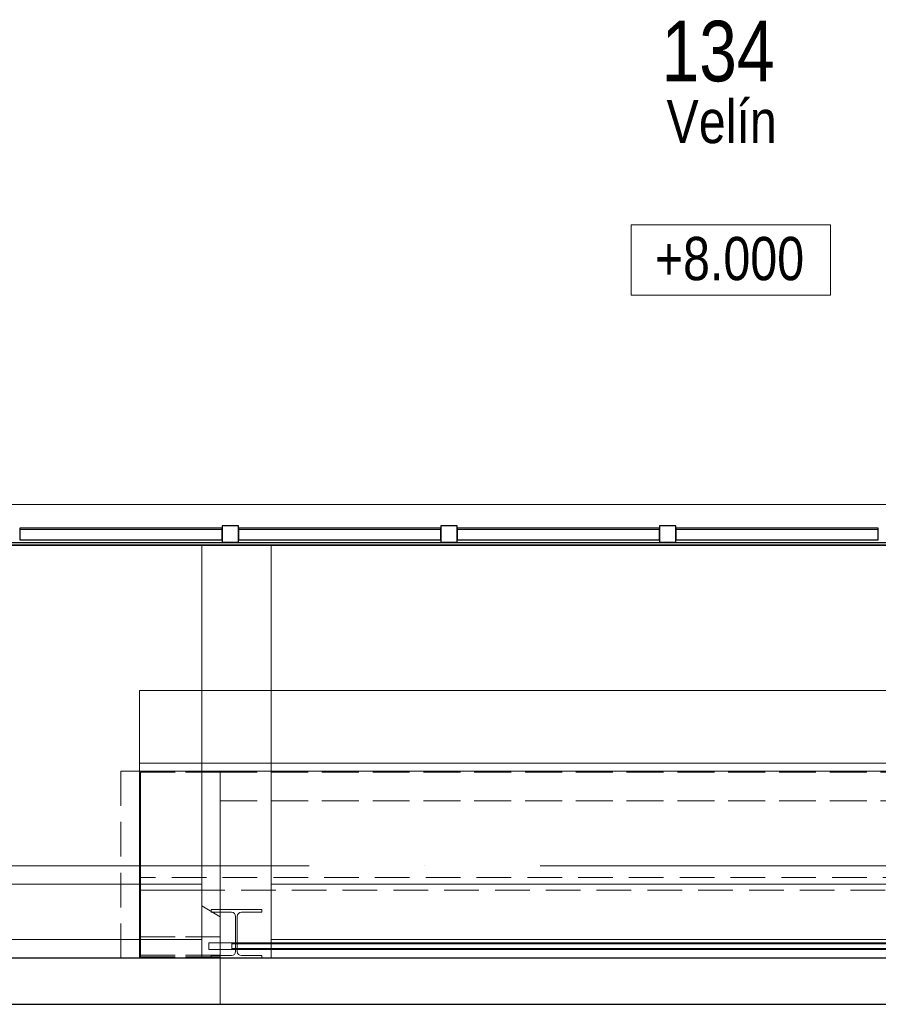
# Model space of a CAD drawing. Header units: millimetres. Extents: x -34728 to 839610, y -480656 to 464976.
# Tile 47 of 69: x 243512 to 247230, y 9722 to 13988. Entities that reach past the tile are written whole.
import ezdxf

# ---------------------------------------------------------------- set-up
doc = ezdxf.new("R2010")
doc.units = ezdxf.units.MM
for name, pattern in [('Skryté 1_5', [220, 150, -70]), ('ČERCHOVANÁ', [25.4, 12.7, -6.35, 0, -6.35]), ('Čerchovaná 20mm', [3000, 2000, -500, 0, -500])]:
    doc.linetypes.add(name, pattern=pattern)
doc.layers.get('0').update_dxf_attribs({"color": 9})
for name, color, linetype, lineweight in [('11542_003_OK-HALA_TaO-1_ET_R01_AciS_2025-04-14_sloupy_dwg', 9, 'Continuous', 9), ('CA_KOTY', 9, 'Continuous', 9), ('CA_NEVHRA', 9, 'Skryté 1_5', 9), ('CA_OPLASTE18', 8, 'Continuous', 13), ('CA_OSY', 9, 'ČERCHOVANÁ', 9), ('CA_PODLAHA25', 9, 'Continuous', 13), ('CA_POHHRA25', 9, 'Continuous', 13), ('CA_REZY', 9, 'Continuous', 25), ('CA_TEXT25', 9, 'Continuous', 9), ('SS_HALA_TaO-KCE_VELINU-PODLAH_NOSNIK', 9, 'Continuous', 9), ('SS_HALA_TaO-KCE_VELINU-PRUVLAK', 9, 'Continuous', 9)]:
    doc.layers.add(name, color=color, linetype=linetype, lineweight=lineweight)
doc.styles.add('Arial_2', font='arial.ttf', dxfattribs={"width": 0.8, "height": 200})
doc.styles.add('Arial_4', font='arial.ttf', dxfattribs={"width": 0.8, "height": 350})

# ---------------------------------------------------------------- blocks, each defined once
blk = doc.blocks.new('Systémový panel - Panel prosklený_ 50mm-2432619-PŮDORYS _8_000 _ vestavek V7')
at = {"layer": 'CA_OPLASTE18', "lineweight": 25}
for p, q in [((438.6, -10), (-438.6, -10)), ((-438.6, -10), (-438.6, -60)), ((438.6, -60), (438.6, -10)), ((-438.6, -60), (438.6, -60))]:
    blk.add_line(p, q, dxfattribs=at)
blk = doc.blocks.new('Obdélníková příčel - 70_70mm-2432617-PŮDORYS _8_000 _ vestavek V7')
at = {"layer": 'CA_POHHRA25'}
for p, q in [((163989.9, 9207.4), (164867, 9207.4)), ((164867, 9137.4), (163989.9, 9137.4))]:
    blk.add_line(p, q, dxfattribs=at)
blk = doc.blocks.new('Obdélníková příčel - 70_70mm-2432564-PŮDORYS _8_000 _ vestavek V7')
at = {"layer": 'CA_POHHRA25', "lineweight": 25}
for p, q in [((-35, 0), (-35, 70)), ((-35, 70), (35, 70)), ((35, 70), (35, 0)), ((35, 0), (-35, 0))]:
    blk.add_line(p, q, dxfattribs=at)
blk = doc.blocks.new('Doors_Industrial_Efaflex_High-speed-spiral-door-SST-S-Classic-238R14_A12rfa - Installation Round-1439951-PŮDORYS _8_000 _ vestavek V7')
at = {"layer": 'CA_NEVHRA'}
for p, q in [((2940, 1260), (-2850, 1260)), ((-2850, 1260), (-2850, 100)), ((-2850, 100), (-2850, 1260)), ((-2850, 1260), (2940, 1260)), ((2940, 1260), (-2850, 1260)), ((-2850, 1260), (-2850, 910)), ((-2850, 910), (-2850, 1260)), ((-2850, 1260), (2940, 1260)), ((-2850, 945), (-2850, 910)), ((-2850, 910), (-2850, 945)), ((2940, 945), (-2850, 945)), ((-2850, 945), (2940, 945)), ((-2930, 910), (-2930, 100)), ((-2850, 910), (-2930, 910)), ((-2930, 910), (-2850, 910)), ((-2930, 100), (-2930, 910)), ((-2850, 910), (2940, 910)), ((2940, 910), (-2850, 910)), ((-2850, 100), (-2850, 910)), ((-2850, 910), (-2850, 100)), ((-2850, 910), (-2850, 100)), ((-2850, 100), (-2850, 910)), ((-2850, 910), (-2500, 910)), ((-2500, 910), (-2850, 910)), ((-2850, 910), (-2850, 100)), ((-2850, 100), (-2850, 910)), ((-2850, 910), (-2500, 910)), ((-2500, 910), (-2850, 910)), ((-2850, 395), (-2850, 910)), ((-2850, 910), (-2850, 450)), ((-2850, 910), (2940, 910)), ((-2850, 910), (2940, 910)), ((-2850, 910), (2940, 910)), ((-2850, 910), (2940, 910)), ((-2850, 910), (-2850, 100)), ((-2850, 100), (-2850, 910)), ((2940, 910), (-2850, 910)), ((-2850, 910), (2940, 910)), ((-2845, 905), (-2845, 105)), ((-2845, 192.4), (-2845, 905)), ((-2500, 905), (-2845, 905)), ((-2845, 905), (-2500, 905)), ((-2845, 192.4), (-2845, 905)), ((-2845, 905), (-2845, 105)), ((-2845, 905), (-2500, 905)), ((-2845, 905), (-2500, 905)), ((-2500, 910), (-2500, 100)), ((-2500, 192.4), (-2500, 910)), ((-2500, 782.2), (-2500, 910)), ((-2500, 910), (-2500, 905)), ((-2500, 905), (-2500, 910)), ((-2500, 910), (-2500, 782.2)), ((-2500, 910), (2500, 910)), ((-2500, 910), (2500, 910)), ((-2500, 910), (2500, 910)), ((-2500, 910), (2500, 910)), ((-2500, 910), (-2500, 100)), ((-2500, 192.4), (-2500, 910)), ((-2500, 105), (-2500, 905)), ((-2500, 905), (-2500, 192.4)), ((-2500, 905), (-2500, 782.2)), ((-2500, 782.2), (-2500, 905)), ((-2500, 905), (2500, 905)), ((2500, 905), (-2500, 905)), ((2500, 905), (-2500, 905)), ((-2500, 905), (2500, 905)), ((-2500, 105), (-2500, 905)), ((-2500, 905), (-2500, 192.4)), ((2500, 782.2), (-2500, 782.2)), ((-2500, 782.2), (2500, 782.2)), ((-2500, 782.2), (2500, 782.2)), ((-2500, 782.2), (2500, 782.2)), ((-2850, 450), (-2850, 395)), ((2940, 450), (-2850, 450)), ((-2850, 395), (2940, 395)), ((-2580, 395), (-2850, 395)), ((-2850, 395), (-2850, 100)), ((-2850, 100), (-2850, 395)), ((-2850, 395), (-2580, 395)), ((-2580, 326.6), (-2580, 395)), ((-2580, 395), (-2580, 326.6)), ((-2500, 279.6), (-2580, 326.6)), ((-2580, 326.6), (-2500, 279.6)), ((-2500, 100), (-2500, 279.6)), ((-2500, 279.6), (-2500, 100)), ((-2500, 192.4), (-2845, 192.4)), ((-2845, 192.4), (-2845, 113)), ((-2845, 192.4), (-2500, 192.4)), ((-2500, 192.4), (-2845, 192.4)), ((-2845, 192.4), (-2845, 113)), ((-2845, 192.4), (-2500, 192.4)), ((-2500, 167), (-2550, 167)), ((-2550, 167), (-2500, 167)), ((-2550, 167), (-2550, 137)), ((-2550, 167), (-2550, 137)), ((-2500, 167), (-2550, 167)), ((-2550, 167), (-2500, 167)), ((-2550, 167), (-2550, 137)), ((-2550, 167), (-2550, 137)), ((-2500, 167), (-2550, 167)), ((-2550, 167), (-2500, 167)), ((-2550, 167), (-2550, 137)), ((-2550, 167), (-2550, 137)), ((-2500, 167), (-2550, 167)), ((-2550, 167), (-2500, 167)), ((-2550, 167), (-2550, 137)), ((-2550, 167), (-2550, 137)), ((-2500, 167), (-2550, 167)), ((-2550, 167), (-2500, 167)), ((-2550, 167), (-2550, 137)), ((-2550, 167), (-2550, 137)), ((-2500, 167), (-2550, 167)), ((-2550, 167), (-2500, 167)), ((-2550, 167), (-2550, 137)), ((-2550, 167), (-2550, 137)), ((-2500, 167), (-2550, 167)), ((-2550, 167), (-2500, 167)), ((-2550, 167), (-2550, 137)), ((-2550, 167), (-2550, 137)), ((-2500, 167), (-2550, 167)), ((-2550, 167), (-2500, 167)), ((-2550, 167), (-2550, 137)), ((-2550, 167), (-2550, 137)), ((-2500, 167), (-2550, 167)), ((-2550, 167), (-2500, 167)), ((-2550, 167), (-2550, 137)), ((-2550, 167), (-2550, 137)), ((-2500, 167), (-2550, 167)), ((-2550, 167), (-2500, 167)), ((-2550, 167), (-2550, 137)), ((-2550, 167), (-2550, 137)), ((-2500, 167), (-2550, 167)), ((-2550, 167), (-2500, 167)), ((-2550, 167), (-2550, 137)), ((-2550, 167), (-2550, 137)), ((-2500, 167), (-2550, 167)), ((-2550, 167), (-2500, 167)), ((-2550, 167), (-2550, 137)), ((-2550, 167), (-2550, 137)), ((-2500, 167), (-2550, 167)), ((-2550, 167), (-2500, 167)), ((-2550, 167), (-2550, 137)), ((-2550, 167), (-2550, 137)), ((-2500, 167), (-2550, 167)), ((-2550, 167), (-2500, 167)), ((-2550, 167), (-2550, 137)), ((-2550, 167), (-2550, 137)), ((-2500, 167), (-2550, 167)), ((-2550, 167), (-2500, 167)), ((-2550, 167), (-2550, 137)), ((-2550, 167), (-2550, 137)), ((-2500, 167), (-2550, 167)), ((-2550, 167), (-2500, 167)), ((-2550, 167), (-2550, 137)), ((-2550, 167), (-2550, 137)), ((-2500, 167), (-2550, 167)), ((-2550, 167), (-2500, 167)), ((-2550, 167), (-2550, 137)), ((-2550, 167), (-2550, 137)), ((-2500, 167), (-2550, 167)), ((-2550, 167), (-2500, 167)), ((-2550, 167), (-2550, 137)), ((-2550, 167), (-2550, 137)), ((-2500, 167), (-2550, 167)), ((-2550, 167), (-2500, 167)), ((-2550, 167), (-2550, 137)), ((-2550, 167), (-2550, 137)), ((-2500, 167), (-2550, 167)), ((-2550, 167), (-2500, 167)), ((-2550, 167), (-2550, 137)), ((-2550, 167), (-2550, 137)), ((-2500, 167), (-2550, 167)), ((-2550, 167), (-2500, 167)), ((-2550, 167), (-2550, 137)), ((-2550, 167), (-2550, 137)), ((-2500, 167), (-2550, 167)), ((-2550, 167), (-2500, 167)), ((-2550, 167), (-2550, 137)), ((-2550, 167), (-2550, 137)), ((-2500, 167), (-2550, 167)), ((-2550, 167), (-2500, 167)), ((-2550, 167), (-2550, 137)), ((-2550, 167), (-2550, 137)), ((-2500, 167), (-2550, 167)), ((-2550, 167), (-2500, 167)), ((-2550, 167), (-2550, 137)), ((-2550, 167), (-2550, 137)), ((-2500, 167), (-2550, 167)), ((-2550, 167), (-2500, 167)), ((-2550, 167), (-2550, 137)), ((-2550, 167), (-2550, 137)), ((-2500, 167), (-2550, 167)), ((-2550, 167), (-2500, 167)), ((-2550, 167), (-2550, 137)), ((-2550, 167), (-2550, 137)), ((-2500, 167), (-2550, 167)), ((-2550, 167), (-2500, 167)), ((-2550, 167), (-2550, 137)), ((-2550, 167), (-2550, 137)), ((-2500, 167), (-2550, 167)), ((-2550, 167), (-2500, 167)), ((-2550, 167), (-2550, 137)), ((-2550, 167), (-2550, 137)), ((-2500, 167), (-2550, 167)), ((-2550, 167), (-2500, 167)), ((-2550, 167), (-2550, 137)), ((-2550, 167), (-2550, 137)), ((-2500, 167), (-2550, 167)), ((-2550, 167), (-2500, 167)), ((-2550, 167), (-2550, 137)), ((-2550, 167), (-2550, 137)), ((-2500, 167), (-2550, 167)), ((-2550, 167), (-2500, 167)), ((-2550, 167), (-2550, 137)), ((-2550, 167), (-2550, 137)), ((-2500, 167), (-2550, 167)), ((-2550, 167), (-2500, 167)), ((-2550, 167), (-2550, 137)), ((-2550, 167), (-2550, 137)), ((-2500, 137), (-2550, 137)), ((-2550, 137), (-2500, 137)), ((-2500, 137), (-2550, 137)), ((-2550, 137), (-2500, 137)), ((-2500, 137), (-2550, 137)), ((-2550, 137), (-2500, 137)), ((-2500, 137), (-2550, 137)), ((-2550, 137), (-2500, 137)), ((-2500, 137), (-2550, 137)), ((-2550, 137), (-2500, 137)), ((-2500, 137), (-2550, 137)), ((-2550, 137), (-2500, 137)), ((-2500, 137), (-2550, 137)), ((-2550, 137), (-2500, 137)), ((-2500, 137), (-2550, 137)), ((-2550, 137), (-2500, 137)), ((-2500, 137), (-2550, 137)), ((-2550, 137), (-2500, 137)), ((-2500, 137), (-2550, 137)), ((-2550, 137), (-2500, 137)), ((-2500, 137), (-2550, 137)), ((-2550, 137), (-2500, 137)), ((-2500, 137), (-2550, 137)), ((-2550, 137), (-2500, 137)), ((-2500, 137), (-2550, 137)), ((-2550, 137), (-2500, 137)), ((-2500, 137), (-2550, 137)), ((-2550, 137), (-2500, 137)), ((-2500, 137), (-2550, 137)), ((-2550, 137), (-2500, 137)), ((-2500, 137), (-2550, 137)), ((-2550, 137), (-2500, 137)), ((-2500, 137), (-2550, 137)), ((-2550, 137), (-2500, 137)), ((-2500, 137), (-2550, 137)), ((-2550, 137), (-2500, 137)), ((-2500, 137), (-2550, 137)), ((-2550, 137), (-2500, 137)), ((-2500, 137), (-2550, 137)), ((-2550, 137), (-2500, 137)), ((-2500, 137), (-2550, 137)), ((-2550, 137), (-2500, 137)), ((-2500, 137), (-2550, 137)), ((-2550, 137), (-2500, 137)), ((-2500, 137), (-2550, 137)), ((-2550, 137), (-2500, 137)), ((-2500, 137), (-2550, 137)), ((-2550, 137), (-2500, 137)), ((-2500, 137), (-2550, 137)), ((-2550, 137), (-2500, 137)), ((-2500, 137), (-2550, 137)), ((-2550, 137), (-2500, 137)), ((-2500, 137), (-2550, 137)), ((-2550, 137), (-2500, 137)), ((-2500, 137), (-2550, 137)), ((-2550, 137), (-2500, 137)), ((-2500, 137), (-2550, 137)), ((-2550, 137), (-2500, 137)), ((-2500, 137), (-2550, 137)), ((-2550, 137), (-2500, 137)), ((-2500, 137), (-2550, 137)), ((-2550, 137), (-2500, 137)), ((-2500, 137), (-2550, 137)), ((-2550, 137), (-2500, 137)), ((-2500, 137), (-2500, 167)), ((-2500, 167), (-2500, 137)), ((-2450, 167), (-2500, 167)), ((-2500, 167), (-2450, 167)), ((-2500, 167), (-2500, 137)), ((-2500, 167), (-2500, 137)), ((-2500, 137), (-2500, 167)), ((-2500, 167), (-2500, 137)), ((-2450, 167), (-2500, 167)), ((-2500, 167), (-2450, 167)), ((-2500, 167), (-2500, 137)), ((-2500, 167), (-2500, 137)), ((-2500, 137), (-2500, 167)), ((-2500, 167), (-2500, 137)), ((-2450, 167), (-2500, 167)), ((-2500, 167), (-2450, 167)), ((-2500, 167), (-2500, 137)), ((-2500, 167), (-2500, 137)), ((-2500, 137), (-2500, 167)), ((-2500, 167), (-2500, 137)), ((-2450, 167), (-2500, 167)), ((-2500, 167), (-2450, 167)), ((-2500, 167), (-2500, 137)), ((-2500, 167), (-2500, 137)), ((-2500, 137), (-2500, 167)), ((-2500, 167), (-2500, 137)), ((-2450, 167), (-2500, 167)), ((-2500, 167), (-2450, 167)), ((-2500, 167), (-2500, 137)), ((-2500, 167), (-2500, 137)), ((-2500, 137), (-2500, 167)), ((-2500, 167), (-2500, 137)), ((-2450, 167), (-2500, 167)), ((-2500, 167), (-2450, 167)), ((-2500, 167), (-2500, 137)), ((-2500, 167), (-2500, 137)), ((-2500, 137), (-2500, 167)), ((-2500, 167), (-2500, 137)), ((-2450, 167), (-2500, 167)), ((-2500, 167), (-2450, 167)), ((-2500, 167), (-2500, 137)), ((-2500, 167), (-2500, 137)), ((-2500, 137), (-2500, 167)), ((-2500, 167), (-2500, 137)), ((-2450, 167), (-2500, 167)), ((-2500, 167), (-2450, 167)), ((-2500, 167), (-2500, 137)), ((-2500, 167), (-2500, 137)), ((-2500, 137), (-2500, 167)), ((-2500, 167), (-2500, 137)), ((-2450, 167), (-2500, 167)), ((-2500, 167), (-2450, 167)), ((-2500, 167), (-2500, 137)), ((-2500, 167), (-2500, 137)), ((-2500, 137), (-2500, 167)), ((-2500, 167), (-2500, 137)), ((-2450, 167), (-2500, 167)), ((-2500, 167), (-2450, 167)), ((-2500, 167), (-2500, 137)), ((-2500, 167), (-2500, 137)), ((-2500, 137), (-2500, 167)), ((-2500, 167), (-2500, 137)), ((-2450, 167), (-2500, 167)), ((-2500, 167), (-2450, 167)), ((-2500, 167), (-2500, 137)), ((-2500, 167), (-2500, 137)), ((-2500, 137), (-2500, 167)), ((-2500, 167), (-2500, 137)), ((-2450, 167), (-2500, 167)), ((-2500, 167), (-2450, 167)), ((-2500, 167), (-2500, 137)), ((-2500, 167), (-2500, 137)), ((-2500, 137), (-2500, 167)), ((-2500, 167), (-2500, 137)), ((-2450, 167), (-2500, 167)), ((-2500, 167), (-2450, 167)), ((-2500, 167), (-2500, 137)), ((-2500, 167), (-2500, 137)), ((-2500, 137), (-2500, 167)), ((-2500, 167), (-2500, 137)), ((-2450, 167), (-2500, 167)), ((-2500, 167), (-2450, 167)), ((-2500, 167), (-2500, 137)), ((-2500, 167), (-2500, 137)), ((-2500, 137), (-2500, 167)), ((-2500, 167), (-2500, 137)), ((-2450, 167), (-2500, 167)), ((-2500, 167), (-2450, 167)), ((-2500, 167), (-2500, 137)), ((-2500, 167), (-2500, 137)), ((-2500, 137), (-2500, 167)), ((-2500, 167), (-2500, 137)), ((-2450, 167), (-2500, 167)), ((-2500, 167), (-2450, 167)), ((-2500, 167), (-2500, 137)), ((-2500, 167), (-2500, 137)), ((-2500, 137), (-2500, 167)), ((-2500, 167), (-2500, 137)), ((-2450, 167), (-2500, 167)), ((-2500, 167), (-2450, 167)), ((-2500, 167), (-2500, 137)), ((-2500, 167), (-2500, 137)), ((-2500, 137), (-2500, 167)), ((-2500, 167), (-2500, 137)), ((-2450, 167), (-2500, 167)), ((-2500, 167), (-2450, 167)), ((-2500, 167), (-2500, 137)), ((-2500, 167), (-2500, 137)), ((-2500, 137), (-2500, 167)), ((-2500, 167), (-2500, 137)), ((-2450, 167), (-2500, 167)), ((-2500, 167), (-2450, 167)), ((-2500, 167), (-2500, 137)), ((-2500, 167), (-2500, 137)), ((-2500, 137), (-2500, 167)), ((-2500, 167), (-2500, 137)), ((-2450, 167), (-2500, 167)), ((-2500, 167), (-2450, 167)), ((-2500, 167), (-2500, 137)), ((-2500, 167), (-2500, 137)), ((-2500, 137), (-2500, 167)), ((-2500, 167), (-2500, 137)), ((-2450, 167), (-2500, 167)), ((-2500, 167), (-2450, 167)), ((-2500, 167), (-2500, 137)), ((-2500, 167), (-2500, 137)), ((-2500, 137), (-2500, 167)), ((-2500, 167), (-2500, 137)), ((-2450, 167), (-2500, 167)), ((-2500, 167), (-2450, 167)), ((-2500, 167), (-2500, 137)), ((-2500, 167), (-2500, 137)), ((-2500, 137), (-2500, 167)), ((-2500, 167), (-2500, 137)), ((-2450, 167), (-2500, 167)), ((-2500, 167), (-2450, 167)), ((-2500, 167), (-2500, 137)), ((-2500, 167), (-2500, 137)), ((-2500, 137), (-2500, 167)), ((-2500, 167), (-2500, 137)), ((-2450, 167), (-2500, 167)), ((-2500, 167), (-2450, 167)), ((-2500, 167), (-2500, 137)), ((-2500, 167), (-2500, 137)), ((-2500, 137), (-2500, 167)), ((-2500, 167), (-2500, 137)), ((-2450, 167), (-2500, 167)), ((-2500, 167), (-2450, 167)), ((-2500, 167), (-2500, 137)), ((-2500, 167), (-2500, 137)), ((-2500, 137), (-2500, 167)), ((-2500, 167), (-2500, 137)), ((-2450, 167), (-2500, 167)), ((-2500, 167), (-2450, 167)), ((-2500, 167), (-2500, 137)), ((-2500, 167), (-2500, 137)), ((-2500, 137), (-2500, 167)), ((-2500, 167), (-2500, 137)), ((-2450, 167), (-2500, 167)), ((-2500, 167), (-2450, 167)), ((-2500, 167), (-2500, 137)), ((-2500, 167), (-2500, 137)), ((-2500, 137), (-2500, 167)), ((-2500, 167), (-2500, 137)), ((-2450, 167), (-2500, 167)), ((-2500, 167), (-2450, 167)), ((-2500, 167), (-2500, 137)), ((-2500, 167), (-2500, 137)), ((-2500, 137), (-2500, 167)), ((-2500, 167), (-2500, 137)), ((-2450, 167), (-2500, 167)), ((-2500, 167), (-2450, 167)), ((-2500, 167), (-2500, 137)), ((-2500, 167), (-2500, 137)), ((-2500, 137), (-2500, 167)), ((-2500, 167), (-2500, 137)), ((-2450, 167), (-2500, 167)), ((-2500, 167), (-2450, 167)), ((-2500, 167), (-2500, 137)), ((-2500, 167), (-2500, 137)), ((-2500, 137), (-2500, 167)), ((-2500, 167), (-2500, 137)), ((-2450, 167), (-2500, 167)), ((-2500, 167), (-2450, 167)), ((-2500, 167), (-2500, 137)), ((-2500, 167), (-2500, 137)), ((-2500, 137), (-2500, 167)), ((-2500, 167), (-2500, 137)), ((-2450, 167), (-2500, 167)), ((-2500, 167), (-2450, 167)), ((-2500, 167), (-2500, 137)), ((-2500, 167), (-2500, 137)), ((2500, 167), (-2500, 167)), ((-2500, 167), (2500, 167)), ((-2500, 167), (-2500, 137)), ((-2500, 167), (-2500, 137)), ((-2450, 167), (-2500, 167)), ((-2500, 167), (-2450, 167)), ((-2500, 167), (-2500, 137)), ((-2500, 167), (-2500, 137)), ((-2450, 137), (-2500, 137)), ((-2500, 137), (-2450, 137)), ((-2450, 137), (-2500, 137)), ((-2500, 137), (-2450, 137)), ((-2450, 137), (-2500, 137)), ((-2500, 137), (-2450, 137)), ((-2450, 137), (-2500, 137)), ((-2500, 137), (-2450, 137)), ((-2450, 137), (-2500, 137)), ((-2500, 137), (-2450, 137)), ((-2450, 137), (-2500, 137)), ((-2500, 137), (-2450, 137)), ((-2450, 137), (-2500, 137)), ((-2500, 137), (-2450, 137)), ((-2450, 137), (-2500, 137)), ((-2500, 137), (-2450, 137)), ((-2450, 137), (-2500, 137)), ((-2500, 137), (-2450, 137)), ((-2450, 137), (-2500, 137)), ((-2500, 137), (-2450, 137)), ((-2450, 137), (-2500, 137)), ((-2500, 137), (-2450, 137)), ((-2450, 137), (-2500, 137)), ((-2500, 137), (-2450, 137)), ((-2450, 137), (-2500, 137)), ((-2500, 137), (-2450, 137)), ((-2450, 137), (-2500, 137)), ((-2500, 137), (-2450, 137)), ((-2450, 137), (-2500, 137)), ((-2500, 137), (-2450, 137)), ((-2450, 137), (-2500, 137)), ((-2500, 137), (-2450, 137)), ((-2450, 137), (-2500, 137)), ((-2500, 137), (-2450, 137)), ((-2450, 137), (-2500, 137)), ((-2500, 137), (-2450, 137)), ((-2450, 137), (-2500, 137)), ((-2500, 137), (-2450, 137)), ((-2450, 137), (-2500, 137)), ((-2500, 137), (-2450, 137)), ((-2450, 137), (-2500, 137)), ((-2500, 137), (-2450, 137)), ((-2450, 137), (-2500, 137)), ((-2500, 137), (-2450, 137)), ((-2450, 137), (-2500, 137)), ((-2500, 137), (-2450, 137)), ((-2450, 137), (-2500, 137)), ((-2500, 137), (-2450, 137)), ((-2450, 137), (-2500, 137)), ((-2500, 137), (-2450, 137)), ((-2450, 137), (-2500, 137)), ((-2500, 137), (-2450, 137)), ((-2450, 137), (-2500, 137)), ((-2500, 137), (-2450, 137)), ((-2450, 137), (-2500, 137)), ((-2500, 137), (-2450, 137)), ((-2450, 137), (-2500, 137)), ((-2500, 137), (-2450, 137)), ((-2450, 137), (-2500, 137)), ((-2500, 137), (-2450, 137)), ((-2450, 137), (-2500, 137)), ((-2500, 137), (-2450, 137)), ((-2450, 137), (-2500, 137)), ((-2500, 137), (-2450, 137)), ((2500, 137), (-2500, 137)), ((-2500, 137), (2500, 137)), ((-2450, 137), (-2500, 137)), ((-2500, 137), (-2450, 137)), ((2450, 167), (-2450, 167)), ((-2450, 167), (2450, 167)), ((-2450, 167), (-2450, 137)), ((-2450, 167), (-2450, 137)), ((-2450, 137), (-2450, 167)), ((-2450, 167), (-2450, 137)), ((2450, 167), (-2450, 167)), ((-2450, 167), (2450, 167)), ((-2450, 167), (-2450, 137)), ((-2450, 167), (-2450, 137)), ((-2450, 137), (-2450, 167)), ((-2450, 167), (-2450, 137)), ((2450, 167), (-2450, 167)), ((-2450, 167), (2450, 167)), ((-2450, 167), (-2450, 137)), ((-2450, 167), (-2450, 137)), ((-2450, 137), (-2450, 167)), ((-2450, 167), (-2450, 137)), ((2450, 167), (-2450, 167)), ((-2450, 167), (2450, 167)), ((-2450, 167), (-2450, 137)), ((-2450, 167), (-2450, 137)), ((-2450, 137), (-2450, 167)), ((-2450, 167), (-2450, 137)), ((2450, 167), (-2450, 167)), ((-2450, 167), (2450, 167)), ((-2450, 167), (-2450, 137)), ((-2450, 167), (-2450, 137)), ((-2450, 137), (-2450, 167)), ((-2450, 167), (-2450, 137)), ((2450, 167), (-2450, 167)), ((-2450, 167), (2450, 167)), ((-2450, 167), (-2450, 137)), ((-2450, 167), (-2450, 137)), ((-2450, 137), (-2450, 167)), ((-2450, 167), (-2450, 137)), ((2450, 167), (-2450, 167)), ((-2450, 167), (2450, 167)), ((-2450, 167), (-2450, 137)), ((-2450, 167), (-2450, 137)), ((-2450, 137), (-2450, 167)), ((-2450, 167), (-2450, 137)), ((2450, 167), (-2450, 167)), ((-2450, 167), (2450, 167)), ((-2450, 167), (-2450, 137)), ((-2450, 167), (-2450, 137)), ((-2450, 137), (-2450, 167)), ((-2450, 167), (-2450, 137)), ((2450, 167), (-2450, 167)), ((-2450, 167), (2450, 167)), ((-2450, 167), (-2450, 137)), ((-2450, 167), (-2450, 137)), ((-2450, 137), (-2450, 167)), ((-2450, 167), (-2450, 137)), ((2450, 167), (-2450, 167)), ((-2450, 167), (2450, 167)), ((-2450, 167), (-2450, 137)), ((-2450, 167), (-2450, 137)), ((-2450, 137), (-2450, 167)), ((-2450, 167), (-2450, 137)), ((2450, 167), (-2450, 167)), ((-2450, 167), (2450, 167)), ((-2450, 167), (-2450, 137)), ((-2450, 167), (-2450, 137)), ((-2450, 137), (-2450, 167)), ((-2450, 167), (-2450, 137)), ((2450, 167), (-2450, 167)), ((-2450, 167), (2450, 167)), ((-2450, 167), (-2450, 137)), ((-2450, 167), (-2450, 137)), ((-2450, 137), (-2450, 167)), ((-2450, 167), (-2450, 137)), ((2450, 167), (-2450, 167)), ((-2450, 167), (2450, 167)), ((-2450, 167), (-2450, 137)), ((-2450, 167), (-2450, 137)), ((-2450, 137), (-2450, 167)), ((-2450, 167), (-2450, 137)), ((2450, 167), (-2450, 167)), ((-2450, 167), (2450, 167)), ((-2450, 167), (-2450, 137)), ((-2450, 167), (-2450, 137)), ((-2450, 137), (-2450, 167)), ((-2450, 167), (-2450, 137)), ((2450, 167), (-2450, 167)), ((-2450, 167), (2450, 167)), ((-2450, 167), (-2450, 137)), ((-2450, 167), (-2450, 137)), ((-2450, 137), (-2450, 167)), ((-2450, 167), (-2450, 137)), ((2450, 167), (-2450, 167)), ((-2450, 167), (2450, 167)), ((-2450, 167), (-2450, 137)), ((-2450, 167), (-2450, 137)), ((-2450, 137), (-2450, 167)), ((-2450, 167), (-2450, 137)), ((2450, 167), (-2450, 167)), ((-2450, 167), (2450, 167)), ((-2450, 167), (-2450, 137)), ((-2450, 167), (-2450, 137)), ((-2450, 137), (-2450, 167)), ((-2450, 167), (-2450, 137)), ((2450, 167), (-2450, 167)), ((-2450, 167), (2450, 167)), ((-2450, 167), (-2450, 137)), ((-2450, 167), (-2450, 137)), ((-2450, 137), (-2450, 167)), ((-2450, 167), (-2450, 137)), ((2450, 167), (-2450, 167)), ((-2450, 167), (2450, 167)), ((-2450, 167), (-2450, 137)), ((-2450, 167), (-2450, 137)), ((-2450, 137), (-2450, 167)), ((-2450, 167), (-2450, 137)), ((2450, 167), (-2450, 167)), ((-2450, 167), (2450, 167)), ((-2450, 167), (-2450, 137)), ((-2450, 167), (-2450, 137)), ((-2450, 137), (-2450, 167)), ((-2450, 167), (-2450, 137)), ((2450, 167), (-2450, 167)), ((-2450, 167), (2450, 167)), ((-2450, 167), (-2450, 137)), ((-2450, 167), (-2450, 137)), ((-2450, 137), (-2450, 167)), ((-2450, 167), (-2450, 137)), ((2450, 167), (-2450, 167)), ((-2450, 167), (2450, 167)), ((-2450, 167), (-2450, 137)), ((-2450, 167), (-2450, 137)), ((-2450, 137), (-2450, 167)), ((-2450, 167), (-2450, 137)), ((2450, 167), (-2450, 167)), ((-2450, 167), (2450, 167)), ((-2450, 167), (-2450, 137)), ((-2450, 167), (-2450, 137)), ((-2450, 137), (-2450, 167)), ((-2450, 167), (-2450, 137)), ((2450, 167), (-2450, 167)), ((-2450, 167), (2450, 167)), ((-2450, 167), (-2450, 137)), ((-2450, 167), (-2450, 137)), ((-2450, 137), (-2450, 167)), ((-2450, 167), (-2450, 137)), ((2450, 167), (-2450, 167)), ((-2450, 167), (2450, 167)), ((-2450, 167), (-2450, 137)), ((-2450, 167), (-2450, 137)), ((-2450, 137), (-2450, 167)), ((-2450, 167), (-2450, 137)), ((2450, 167), (-2450, 167)), ((-2450, 167), (2450, 167)), ((-2450, 167), (-2450, 137)), ((-2450, 167), (-2450, 137)), ((-2450, 137), (-2450, 167)), ((-2450, 167), (-2450, 137)), ((2450, 167), (-2450, 167)), ((-2450, 167), (2450, 167)), ((-2450, 167), (-2450, 137)), ((-2450, 167), (-2450, 137)), ((-2450, 137), (-2450, 167)), ((-2450, 167), (-2450, 137)), ((2450, 167), (-2450, 167)), ((-2450, 167), (2450, 167)), ((-2450, 167), (-2450, 137)), ((-2450, 167), (-2450, 137)), ((-2450, 137), (-2450, 167)), ((-2450, 167), (-2450, 137)), ((2450, 167), (-2450, 167)), ((-2450, 167), (2450, 167)), ((-2450, 167), (-2450, 137)), ((-2450, 167), (-2450, 137)), ((-2450, 137), (-2450, 167)), ((-2450, 167), (-2450, 137)), ((2450, 167), (-2450, 167)), ((-2450, 167), (2450, 167)), ((-2450, 167), (-2450, 137)), ((-2450, 167), (-2450, 137)), ((-2450, 137), (-2450, 167)), ((-2450, 167), (-2450, 137)), ((2450, 167), (-2450, 167)), ((-2450, 167), (2450, 167)), ((-2450, 167), (-2450, 137)), ((-2450, 167), (-2450, 137)), ((-2450, 137), (-2450, 167)), ((-2450, 167), (-2450, 137)), ((2450, 167), (-2450, 167)), ((-2450, 167), (2450, 167)), ((-2450, 167), (-2450, 137)), ((-2450, 167), (-2450, 137)), ((-2450, 137), (-2450, 167)), ((-2450, 167), (-2450, 137)), ((2450, 167), (-2450, 167)), ((-2450, 167), (2450, 167)), ((-2450, 167), (-2450, 137)), ((-2450, 167), (-2450, 137)), ((2450, 167), (-2450, 167)), ((-2450, 167), (2450, 167)), ((-2450, 167), (-2450, 137)), ((-2450, 167), (-2450, 137)), ((-2450, 137), (-2450, 167)), ((-2450, 167), (-2450, 137)), ((2450, 162), (-2450, 162)), ((-2450, 162), (2450, 162)), ((-2450, 162), (-2450, 142)), ((-2450, 162), (-2450, 142)), ((2450, 162), (-2450, 162)), ((-2450, 162), (2450, 162)), ((-2450, 162), (-2450, 142)), ((-2450, 162), (-2450, 142)), ((2450, 162), (-2450, 162)), ((-2450, 162), (2450, 162)), ((-2450, 162), (-2450, 142)), ((-2450, 162), (-2450, 142)), ((2450, 162), (-2450, 162)), ((-2450, 162), (2450, 162)), ((-2450, 162), (-2450, 142)), ((-2450, 162), (-2450, 142)), ((2450, 162), (-2450, 162)), ((-2450, 162), (2450, 162)), ((-2450, 162), (-2450, 142)), ((-2450, 162), (-2450, 142)), ((2450, 162), (-2450, 162)), ((-2450, 162), (2450, 162)), ((-2450, 162), (-2450, 142)), ((-2450, 162), (-2450, 142)), ((2450, 162), (-2450, 162)), ((-2450, 162), (2450, 162)), ((-2450, 162), (-2450, 142)), ((-2450, 162), (-2450, 142)), ((2450, 162), (-2450, 162)), ((-2450, 162), (2450, 162)), ((-2450, 162), (-2450, 142)), ((-2450, 162), (-2450, 142)), ((2450, 162), (-2450, 162)), ((-2450, 162), (2450, 162)), ((-2450, 162), (-2450, 142)), ((-2450, 162), (-2450, 142)), ((2450, 162), (-2450, 162)), ((-2450, 162), (2450, 162)), ((-2450, 162), (-2450, 142)), ((-2450, 162), (-2450, 142)), ((2450, 162), (-2450, 162)), ((-2450, 162), (2450, 162)), ((-2450, 162), (-2450, 142)), ((-2450, 162), (-2450, 142)), ((2450, 162), (-2450, 162)), ((-2450, 162), (2450, 162)), ((-2450, 162), (-2450, 142)), ((-2450, 162), (-2450, 142)), ((2450, 162), (-2450, 162)), ((-2450, 162), (2450, 162)), ((-2450, 162), (-2450, 142)), ((-2450, 162), (-2450, 142)), ((2450, 162), (-2450, 162)), ((-2450, 162), (2450, 162)), ((-2450, 162), (-2450, 142)), ((-2450, 162), (-2450, 142)), ((2450, 162), (-2450, 162)), ((-2450, 162), (2450, 162)), ((-2450, 162), (-2450, 142)), ((-2450, 162), (-2450, 142)), ((2450, 162), (-2450, 162)), ((-2450, 162), (2450, 162)), ((-2450, 162), (-2450, 142)), ((-2450, 162), (-2450, 142)), ((2450, 162), (-2450, 162)), ((-2450, 162), (2450, 162)), ((-2450, 162), (-2450, 142)), ((-2450, 162), (-2450, 142)), ((2450, 162), (-2450, 162)), ((-2450, 162), (2450, 162)), ((-2450, 162), (-2450, 142)), ((-2450, 162), (-2450, 142)), ((2450, 162), (-2450, 162)), ((-2450, 162), (2450, 162)), ((-2450, 162), (-2450, 142)), ((-2450, 162), (-2450, 142)), ((2450, 162), (-2450, 162)), ((-2450, 162), (2450, 162)), ((-2450, 162), (-2450, 142)), ((-2450, 162), (-2450, 142)), ((2450, 162), (-2450, 162)), ((-2450, 162), (2450, 162)), ((-2450, 162), (-2450, 142)), ((-2450, 162), (-2450, 142)), ((2450, 162), (-2450, 162)), ((-2450, 162), (2450, 162)), ((-2450, 162), (-2450, 142)), ((-2450, 162), (-2450, 142)), ((2450, 162), (-2450, 162)), ((-2450, 162), (2450, 162)), ((-2450, 162), (-2450, 142)), ((-2450, 162), (-2450, 142)), ((2450, 162), (-2450, 162)), ((-2450, 162), (2450, 162)), ((-2450, 162), (-2450, 142)), ((-2450, 162), (-2450, 142)), ((2450, 162), (-2450, 162)), ((-2450, 162), (2450, 162)), ((-2450, 162), (-2450, 142)), ((-2450, 162), (-2450, 142)), ((2450, 162), (-2450, 162)), ((-2450, 162), (2450, 162)), ((-2450, 162), (-2450, 142)), ((-2450, 162), (-2450, 142)), ((2450, 162), (-2450, 162)), ((-2450, 162), (2450, 162)), ((-2450, 162), (-2450, 142)), ((-2450, 162), (-2450, 142)), ((2450, 162), (-2450, 162)), ((-2450, 162), (2450, 162)), ((-2450, 162), (-2450, 142)), ((-2450, 162), (-2450, 142)), ((2450, 162), (-2450, 162)), ((-2450, 162), (2450, 162)), ((-2450, 162), (-2450, 142)), ((-2450, 162), (-2450, 142)), ((2450, 162), (-2450, 162)), ((-2450, 162), (2450, 162)), ((-2450, 162), (-2450, 142)), ((-2450, 162), (-2450, 142)), ((2450, 162), (-2450, 162)), ((-2450, 162), (2450, 162)), ((-2450, 162), (-2450, 142)), ((-2450, 162), (-2450, 142)), ((2450, 162), (-2450, 162)), ((-2450, 162), (2450, 162)), ((-2450, 162), (-2450, 142)), ((-2450, 162), (-2450, 142)), ((2450, 142), (-2450, 142)), ((-2450, 142), (2450, 142)), ((2450, 142), (-2450, 142)), ((-2450, 142), (2450, 142)), ((2450, 142), (-2450, 142)), ((-2450, 142), (2450, 142)), ((2450, 142), (-2450, 142)), ((-2450, 142), (2450, 142)), ((2450, 142), (-2450, 142)), ((-2450, 142), (2450, 142)), ((2450, 142), (-2450, 142)), ((-2450, 142), (2450, 142)), ((2450, 142), (-2450, 142)), ((-2450, 142), (2450, 142)), ((2450, 142), (-2450, 142)), ((-2450, 142), (2450, 142)), ((2450, 142), (-2450, 142)), ((-2450, 142), (2450, 142)), ((2450, 142), (-2450, 142)), ((-2450, 142), (2450, 142)), ((2450, 142), (-2450, 142)), ((-2450, 142), (2450, 142)), ((2450, 142), (-2450, 142)), ((-2450, 142), (2450, 142)), ((2450, 142), (-2450, 142)), ((-2450, 142), (2450, 142)), ((2450, 142), (-2450, 142)), ((-2450, 142), (2450, 142)), ((2450, 142), (-2450, 142)), ((-2450, 142), (2450, 142)), ((2450, 142), (-2450, 142)), ((-2450, 142), (2450, 142)), ((2450, 142), (-2450, 142)), ((-2450, 142), (2450, 142)), ((2450, 142), (-2450, 142)), ((-2450, 142), (2450, 142)), ((2450, 142), (-2450, 142)), ((-2450, 142), (2450, 142)), ((2450, 142), (-2450, 142)), ((-2450, 142), (2450, 142)), ((2450, 142), (-2450, 142)), ((-2450, 142), (2450, 142)), ((2450, 142), (-2450, 142)), ((-2450, 142), (2450, 142)), ((2450, 142), (-2450, 142)), ((-2450, 142), (2450, 142)), ((2450, 142), (-2450, 142)), ((-2450, 142), (2450, 142)), ((2450, 142), (-2450, 142)), ((-2450, 142), (2450, 142)), ((2450, 142), (-2450, 142)), ((-2450, 142), (2450, 142)), ((2450, 142), (-2450, 142)), ((-2450, 142), (2450, 142)), ((2450, 142), (-2450, 142)), ((-2450, 142), (2450, 142)), ((2450, 142), (-2450, 142)), ((-2450, 142), (2450, 142)), ((2450, 142), (-2450, 142)), ((-2450, 142), (2450, 142)), ((2450, 142), (-2450, 142)), ((-2450, 142), (2450, 142)), ((2450, 142), (-2450, 142)), ((-2450, 142), (2450, 142)), ((2450, 137), (-2450, 137)), ((-2450, 137), (2450, 137)), ((2450, 137), (-2450, 137)), ((-2450, 137), (2450, 137)), ((2450, 137), (-2450, 137)), ((-2450, 137), (2450, 137)), ((2450, 137), (-2450, 137)), ((-2450, 137), (2450, 137)), ((2450, 137), (-2450, 137)), ((-2450, 137), (2450, 137)), ((2450, 137), (-2450, 137)), ((-2450, 137), (2450, 137)), ((2450, 137), (-2450, 137)), ((-2450, 137), (2450, 137)), ((2450, 137), (-2450, 137)), ((-2450, 137), (2450, 137)), ((2450, 137), (-2450, 137)), ((-2450, 137), (2450, 137)), ((2450, 137), (-2450, 137)), ((-2450, 137), (2450, 137)), ((2450, 137), (-2450, 137)), ((-2450, 137), (2450, 137)), ((2450, 137), (-2450, 137)), ((-2450, 137), (2450, 137)), ((2450, 137), (-2450, 137)), ((-2450, 137), (2450, 137)), ((2450, 137), (-2450, 137)), ((-2450, 137), (2450, 137)), ((2450, 137), (-2450, 137)), ((-2450, 137), (2450, 137)), ((2450, 137), (-2450, 137)), ((-2450, 137), (2450, 137)), ((2450, 137), (-2450, 137)), ((-2450, 137), (2450, 137)), ((2450, 137), (-2450, 137)), ((-2450, 137), (2450, 137)), ((2450, 137), (-2450, 137)), ((-2450, 137), (2450, 137)), ((2450, 137), (-2450, 137)), ((-2450, 137), (2450, 137)), ((2450, 137), (-2450, 137)), ((-2450, 137), (2450, 137)), ((2450, 137), (-2450, 137)), ((-2450, 137), (2450, 137)), ((2450, 137), (-2450, 137)), ((-2450, 137), (2450, 137)), ((2450, 137), (-2450, 137)), ((-2450, 137), (2450, 137)), ((2450, 137), (-2450, 137)), ((-2450, 137), (2450, 137)), ((2450, 137), (-2450, 137)), ((-2450, 137), (2450, 137)), ((2450, 137), (-2450, 137)), ((-2450, 137), (2450, 137)), ((2450, 137), (-2450, 137)), ((-2450, 137), (2450, 137)), ((2450, 137), (-2450, 137)), ((-2450, 137), (2450, 137)), ((2450, 137), (-2450, 137)), ((-2450, 137), (2450, 137)), ((2450, 137), (-2450, 137)), ((-2450, 137), (2450, 137)), ((2450, 137), (-2450, 137)), ((-2450, 137), (2450, 137)), ((2450, 137), (-2450, 137)), ((-2450, 137), (2450, 137)), ((2450, 137), (-2450, 137)), ((-2450, 137), (2450, 137)), ((-2930, 100), (-2850, 100)), ((-2850, 100), (-2930, 100)), ((-2850, 100), (2940, 100)), ((2940, 100), (-2850, 100)), ((-2850, 100), (-2500, 100)), ((-2850, 100), (-2500, 100)), ((-2850, 100), (-2500, 100)), ((-2850, 100), (-2500, 100)), ((-2850, 100), (2940, 100)), ((-2850, 100), (2940, 100)), ((-2850, 100), (-2500, 100)), ((-2500, 100), (-2850, 100)), ((-2845, 113), (-2500, 113)), ((-2845, 105), (-2845, 113)), ((-2845, 113), (-2500, 113)), ((-2845, 113), (-2500, 113)), ((-2845, 105), (-2845, 113)), ((-2500, 113), (-2845, 113)), ((-2845, 105), (-2500, 105)), ((-2845, 105), (-2500, 105)), ((-2500, 105), (-2845, 105)), ((-2845, 105), (-2500, 105)), ((-2500, 100), (-2500, 113)), ((-2500, 113), (-2500, 105)), ((-2500, 100), (-2500, 113)), ((-2500, 113), (-2500, 105)), ((2500, 100), (-2500, 100)), ((-2500, 100), (-2500, -100)), ((-2500, -100), (-2500, 100)), ((-2500, -100), (2500, -100)), ((-2500, -100), (2500, -100))]:
    blk.add_line(p, q, dxfattribs=at)
blk = doc.blocks.new('Výškové kóty - Obdélník kolem výškové kóty-410351-PŮDORYS _8_000 _ vestavek V7')
at = {"layer": 'CA_KOTY'}
for p, q in [((6.604, 4.063), (-4.896, 4.063)), ((-4.896, 0), (-4.896, 4.063)), ((-4.896, 4.063), (6.604, 4.063)), ((6.604, 4.063), (6.604, 0)), ((6.604, 0), (-4.896, 0))]:
    blk.add_line(p, q, dxfattribs=at)
blk = doc.blocks.new('A$Ceaa222a8')
at = {"layer": '11542_003_OK-HALA_TaO-1_ET_R01_AciS_2025-04-14_sloupy_dwg'}
for p, q in [((6110, -189.9), (5890, -189.9)), ((5890, -189.9), (5890, -200.9)), ((5890, -200.9), (5978.5, -200.9)), ((6021.5, -200.9), (6110, -200.9)), ((6110, -200.9), (6110, -189.9)), ((5996.5, -218.9), (5996.5, -370.9)), ((6003.5, -370.9), (6003.5, -218.9)), ((5890, -388.9), (5890, -399.9)), ((5978.5, -388.9), (5890, -388.9)), ((5890, -399.9), (6110, -399.9)), ((6110, -388.9), (6021.5, -388.9)), ((6110, -399.9), (6110, -388.9))]:
    blk.add_line(p, q, dxfattribs=at)
for centre, start, end in [((5978.5, -218.9), 0, 90), ((6021.5, -218.9), 90, 180), ((5978.5, -370.9), 270, 0), ((6021.5, -370.9), 180, 270)]:
    blk.add_arc(centre, 18, start, end, dxfattribs=at)
at = {"layer": 'CA_KOTY'}
blk.add_line((7988.2, 2472.3), (8205.4, 2472.3), dxfattribs=at)
at = {"layer": 'CA_OSY', "linetype": 'Čerchovaná 20mm'}
blk.add_line((-1685.5, 0), (14358.6, 0), dxfattribs=at)
at = {"layer": 'CA_PODLAHA25'}
blk.add_line((-162.5, 1387.5), (12150, 1387.5), dxfattribs=at)
at = {"layer": 'CA_POHHRA25'}
for p, q in [((2149.8, 1565), (8849.8, 1565)), ((8849.8, 1390), (2149.8, 1390))]:
    blk.add_line(p, q, dxfattribs=at)
at = {"layer": 'CA_REZY'}
for p, q in [((-151, 1400.2), (12329, 1400.2)), ((13840.1, -400), (-1929, -400)), ((-1929, -600), (13840.1, -600))]:
    blk.add_line(p, q, dxfattribs=at)
at = {"layer": 'SS_HALA_TaO-KCE_VELINU-PODLAH_NOSNIK'}
for p, q in [((5850, -79.9), (148.7, -79.9)), ((5850, -79.9), (5850, -319.9)), ((6150, -319.9), (6150, -79.9)), ((11991.2, -79.9), (6150, -79.9)), ((5850, -319.9), (148.7, -319.9)), ((11991.2, -319.9), (6150, -319.9))]:
    blk.add_line(p, q, dxfattribs=at)
at = {"layer": 'SS_HALA_TaO-KCE_VELINU-PRUVLAK'}
for p, q in [((5850, 1387.5), (5850, -399.9)), ((6150, 1387.5), (6150, -399.9)), ((5850, -399.9), (5890, -399.9)), ((6110, -399.9), (6150, -399.9))]:
    blk.add_line(p, q, dxfattribs=at)
at = {"layer": 'CA_KOTY', "extrusion": (0, 0, -1), "xscale": 74.99999999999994, "yscale": 74.99999999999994, "zscale": 74.99999999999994}
blk.add_blockref('Výškové kóty - Obdélník kolem výškové kóty-410351-PŮDORYS _8_000 _ vestavek V7', (-8205.4, 2472.3), dxfattribs=at)
at = {"layer": 'CA_NEVHRA'}
blk.add_blockref('Doors_Industrial_Efaflex_High-speed-spiral-door-SST-S-Classic-238R14_A12rfa - Installation Round-1439951-PŮDORYS _8_000 _ vestavek V7', (8430, -500), dxfattribs=at)
at = {"layer": 'CA_OPLASTE18'}
for p in [(5499.8, 1472.5), (6447, 1472.5), (7394.1, 1472.5), (8341.3, 1472.5)]:
    blk.add_blockref('Systémový panel - Panel prosklený_ 50mm-2432619-PŮDORYS _8_000 _ vestavek V7', p, dxfattribs=at)
at = {"layer": 'CA_POHHRA25'}
for p in [(-158928.6, -7749.9), (-157981.5, -7749.9), (-157034.3, -7749.9), (-156087.2, -7749.9)]:
    blk.add_blockref('Obdélníková příčel - 70_70mm-2432617-PŮDORYS _8_000 _ vestavek V7', p, dxfattribs=at)
at = {"layer": 'CA_POHHRA25', "extrusion": (0, 0, -1), "rotation": 180}
for p in [(-5973.4, 1472.5), (-6920.6, 1472.5), (-7867.7, 1472.5)]:
    blk.add_blockref('Obdélníková příčel - 70_70mm-2432564-PŮDORYS _8_000 _ vestavek V7', p, dxfattribs=at)
at = {"layer": 'CA_KOTY', "insert": (7811.9, 2724.6), "char_height": 187.5, "width": 764.423, "attachment_point": 1, "line_spacing_factor": 0.941778, "style": 'Arial_2'}
blk.add_mtext('+8.000', dxfattribs=at)
at = {"layer": 'CA_TEXT25', "attachment_point": 1}
for s, insert, char_height, width, style in [('134', (7841.1, 3661), 262.5, 606.076, 'Arial_4'), ('Velín', (7862.6, 3318.4), 187.5, 567.595, 'Arial_2')]:
    blk.add_mtext(s, dxfattribs=dict(at, insert=insert, char_height=char_height, width=width, style=style))

msp = doc.modelspace()

# ---------------------------------------------------------------- block references
at = {"color": 220, "lineweight": 35}
msp.add_blockref('A$Ceaa222a8', (238450.47, 10322.02), dxfattribs=at)

doc.saveas('drawing.dxf')
